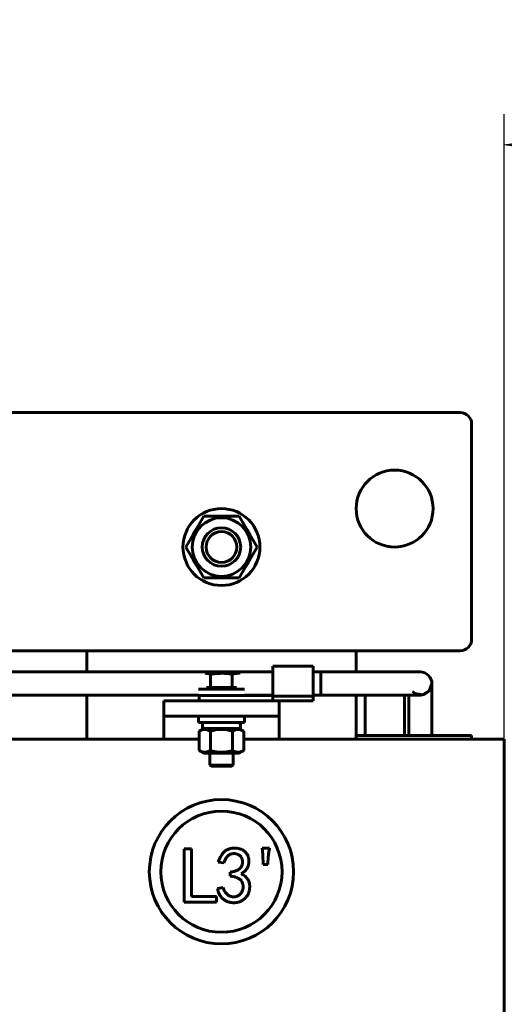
# Model space of a CAD drawing. Header units: millimetres. Extents: x 0 to 297, y 0 to 420.
# Tile 6 of 12: x 191 to 222, y 155 to 219. Entities that reach past the tile are written whole.
import ezdxf

# ---------------------------------------------------------------- set-up
doc = ezdxf.new("R2010")
doc.units = ezdxf.units.MM
doc.linetypes.add('K5LT_BASIC', pattern=[0])
doc.linetypes.add('K5LT_THIN', pattern=[0])
doc.layers.add('Системный слой', color=7, linetype='Continuous')
doc.styles.add('KDIMTEXTSTYLE', font='GOST_AU.SHX', dxfattribs={"width": 0.96, "oblique": 15, "height": 5})
doc.dimstyles.new('KDIMSTYLE (0.25)', dxfattribs={"dimtxt": 5, "dimasz": 1, "dimexe": 2, "dimexo": 0, "dimgap": 1, "dimtad": 1, "dimlfac": 4, "dimtxsty": 'KDIMTEXTSTYLE', "dimsah": 1, "dimcen": 0, "dimdle": 1, "dimadec": 0, "dimazin": 0, "dimtfac": 0.667, "dimtmove": 0, "dimatfit": 3, "dimfxl": 1, "dimtvp": 1, "dimtolj": 1, "dimtzin": 0, "dimarcsym": 0})

# ---------------------------------------------------------------- blocks, each defined once
blk = doc.blocks.new('U5')
at = {"layer": 'Системный слой', "color": 150, "linetype": 'K5LT_BASIC', "lineweight": 60, "true_color": 0x0080ff}
for start, end in [(83.61075, 96.38925), (143.61075, 156.38925), (23.61075, 36.38925), (203.61075, 216.38925), (323.61075, 336.38925), (263.61075, 276.38925)]:
    blk.add_arc((203.67, 184.568), 2.013, start, end, dxfattribs=at)
blk = doc.blocks.new('U7')
at = {"layer": 'Системный слой', "color": 150, "linetype": 'K5LT_BASIC', "lineweight": 60, "true_color": 0x0080ff}
for p, q in [((202.92, 170.393), (203.67, 170.393)), ((203.67, 170.393), (204.42, 170.393))]:
    blk.add_line(p, q, dxfattribs=at)
blk = doc.blocks.new('U8')
at = {"layer": 'Системный слой', "color": 150, "linetype": 'K5LT_BASIC', "lineweight": 60, "true_color": 0x0080ff}
for p, q in [((203.67, 170.318), (202.995, 170.318)), ((204.345, 170.318), (203.67, 170.318))]:
    blk.add_line(p, q, dxfattribs=at)
blk = doc.blocks.new('U14')
at = {"layer": 'Системный слой', "color": 150, "linetype": 'K5LT_BASIC', "lineweight": 60, "true_color": 0x0080ff}
blk.add_line((219.17, 193.318), (188.67, 193.318), dxfattribs=at)
blk = doc.blocks.new('U15')
at = {"layer": 'Системный слой', "color": 150, "linetype": 'K5LT_BASIC', "lineweight": 60, "true_color": 0x0080ff}
blk.add_line((184.92, 177.818), (219.17, 177.818), dxfattribs=at)
blk = doc.blocks.new('U17')
at = {"layer": 'Системный слой', "color": 150, "linetype": 'K5LT_BASIC', "lineweight": 60, "true_color": 0x0080ff}
for p, q in [((169.632, 176.443), (207.007, 176.443)), ((209.632, 176.443), (212.244, 176.443)), ((214.814, 176.443), (214.814, 176.443))]:
    blk.add_line(p, q, dxfattribs=at)
blk = doc.blocks.new('U18')
at = {"layer": 'Системный слой', "color": 150, "linetype": 'K5LT_BASIC', "lineweight": 60, "true_color": 0x0080ff}
for p, q in [((169.632, 174.943), (202.17, 174.943)), ((205.17, 174.943), (207.007, 174.943)), ((209.632, 174.943), (212.245, 174.943))]:
    blk.add_line(p, q, dxfattribs=at)
blk = doc.blocks.new('U19')
at = {"layer": 'Системный слой', "color": 150, "linetype": 'K5LT_BASIC', "lineweight": 60, "true_color": 0x0080ff}
for p, q in [((215.844, 174.943), (215.844, 172.318)), ((182.42, 163.693), (182.045, 163.693)), ((185.295, 163.693), (184.92, 163.693))]:
    blk.add_line(p, q, dxfattribs=at)
blk = doc.blocks.new('U20')
at = {"layer": 'Системный слой', "color": 150, "linetype": 'K5LT_BASIC', "lineweight": 60, "true_color": 0x0080ff}
for p, q in [((217.344, 175.693), (217.156, 175.214)), ((216.249, 175.036), (216.072, 175.171)), ((216.735, 174.959), (216.249, 175.036)), ((217.156, 175.214), (216.735, 174.959))]:
    blk.add_line(p, q, dxfattribs=at)
blk = doc.blocks.new('U21')
at = {"layer": 'Системный слой', "color": 150, "linetype": 'K5LT_BASIC', "lineweight": 60, "true_color": 0x0080ff}
for p, q in [((217.344, 175.693), (217.344, 175.693)), ((217.344, 175.691), (217.344, 172.318)), ((182.42, 162.193), (182.045, 162.193)), ((185.295, 162.193), (184.92, 162.193))]:
    blk.add_line(p, q, dxfattribs=at)
blk = doc.blocks.new('U33')
at = {"layer": 'Системный слой', "color": 150, "linetype": 'K5LT_BASIC', "lineweight": 60, "true_color": 0x0080ff}
for p, q in [((212.42, 176.443), (212.42, 177.818)), ((212.42, 172.068), (212.42, 174.943)), ((212.42, 113.818), (212.42, 119.568))]:
    blk.add_line(p, q, dxfattribs=at)
blk = doc.blocks.new('U34')
at = {"layer": 'Системный слой', "color": 150, "linetype": 'K5LT_BASIC', "lineweight": 60, "true_color": 0x0080ff}
for p, q in [((194.92, 177.818), (194.92, 176.443)), ((194.92, 174.943), (194.92, 172.068)), ((194.92, 119.568), (194.92, 113.818))]:
    blk.add_line(p, q, dxfattribs=at)
blk = doc.blocks.new('U53')
at = {"layer": 'Системный слой', "color": 150, "linetype": 'K5LT_BASIC', "lineweight": 60, "true_color": 0x0080ff}
for p, q in [((169.632, 174.943), (202.17, 174.943)), ((205.17, 174.943), (207.007, 174.943)), ((209.632, 174.943), (211.645, 174.943))]:
    blk.add_line(p, q, dxfattribs=at)
blk = doc.blocks.new('U55')
at = {"layer": 'Системный слой', "color": 150, "linetype": 'K5LT_BASIC', "lineweight": 60, "true_color": 0x0080ff}
blk.add_line((212.996, 174.943), (212.996, 172.318), dxfattribs=at)
blk = doc.blocks.new('U56')
at = {"layer": 'Системный слой', "color": 150, "linetype": 'K5LT_BASIC', "lineweight": 60, "true_color": 0x0080ff}
for p, q in [((169.632, 176.443), (207.007, 176.443)), ((209.632, 176.443), (211.816, 176.443))]:
    blk.add_line(p, q, dxfattribs=at)
blk = doc.blocks.new('U65')
at = {"layer": 'Системный слой', "color": 150, "linetype": 'K5LT_BASIC', "lineweight": 60, "true_color": 0x0080ff}
for p, q in [((193.045, 172.068), (202.226, 172.068)), ((205.113, 172.068), (214.295, 172.068))]:
    blk.add_line(p, q, dxfattribs=at)
blk = doc.blocks.new('U70')
at = {"layer": 'Системный слой', "color": 150, "linetype": 'K5LT_BASIC', "lineweight": 60, "true_color": 0x0080ff}
blk.add_line((212.42, 172.318), (219.92, 172.318), dxfattribs=at)
blk = doc.blocks.new('KDIMARROW_01')
at = {"layer": 'Системный слой'}
blk.add_hatch(color=0, dxfattribs=at).paths.add_polyline_path([(-5, -0.658), (0, 0), (-5, 0.658), (-4.5, 0)])
at = {"layer": 'Системный слой', "color": 0, "linetype": 'K5LT_THIN', "lineweight": 18}
for p, q in [((-4.5, 0), (-5, 0.658)), ((-5, 0.658), (0, 0)), ((0, 0), (-5, -0.658)), ((-5, -0.658), (-4.5, 0)), ((0, 0), (-1, 0))]:
    blk.add_line(p, q, dxfattribs=at)

msp = doc.modelspace()

# ---------------------------------------------------------------- linework, layer by layer
at = {"layer": 'Системный слой', "color": 150, "linetype": 'K5LT_BASIC', "lineweight": 60, "true_color": 0x0080ff}
for p, q in [((219.9197, 178.5683), (219.9197, 192.5683)), ((202.515, 186.5683), (201.3603, 184.5683)), ((204.8244, 186.5683), (202.515, 186.5683)), ((205.9791, 184.5683), (204.8244, 186.5683)), ((201.3603, 184.5683), (202.515, 182.5683)), ((204.8244, 182.5683), (205.9791, 184.5683)), ((202.515, 182.5683), (204.8244, 182.5683)), ((207.0068, 174.8779), (207.0068, 176.8183)), ((207.0068, 176.8183), (209.6318, 176.8183)), ((209.6318, 174.8779), (209.6318, 176.8183)), ((202.611, 176.3558), (203.6697, 176.3558)), ((202.9639, 175.4433), (202.9639, 176.287)), ((203.6697, 176.3558), (204.7284, 176.3558)), ((204.3755, 175.4433), (204.3755, 176.287)), ((204.7284, 176.3558), (204.8922, 176.3558)), ((209.6318, 176.4433), (216.5939, 176.4433)), ((209.6318, 176.4433), (210.1318, 176.4433)), ((210.1318, 176.4433), (210.1318, 174.9433)), ((213.7434, 176.4433), (213.746, 176.4433)), ((213.746, 176.4433), (213.7485, 176.4433)), ((214.8136, 176.4433), (214.8162, 176.4433)), ((214.8138, 176.4433), (214.8162, 176.4433)), ((214.8162, 176.4433), (214.8187, 176.4433)), ((216.5914, 176.4433), (216.5939, 176.4433)), ((202.9639, 175.4433), (202.6986, 175.4433)), ((203.4944, 175.4433), (202.9639, 175.4433)), ((204.3755, 175.4433), (203.845, 175.4433)), ((204.6408, 175.4433), (204.3755, 175.4433)), ((217.3439, 175.6933), (217.3439, 175.6933)), ((202.1697, 175.3183), (205.1697, 175.3183)), ((202.1697, 174.9183), (202.1697, 174.9433)), ((202.1697, 174.9183), (204.344, 174.9183)), ((202.2169, 174.9183), (202.2169, 174.5683)), ((204.344, 174.9183), (207.0068, 174.9183)), ((205.1697, 174.9183), (205.1697, 174.9433)), ((207.0068, 174.8779), (209.6318, 174.8779)), ((207.0068, 174.8779), (207.0068, 174.5683)), ((216.5939, 174.9433), (209.6318, 174.9433)), ((209.6318, 174.9433), (210.1318, 174.9433)), ((209.6318, 174.8779), (209.6318, 174.5683)), ((215.5662, 174.9433), (215.5662, 172.3183)), ((216.5939, 174.9433), (216.5939, 174.9433)), ((199.9197, 173.5683), (199.9197, 174.5683)), ((199.9197, 174.5683), (207.4197, 174.5683)), ((207.4197, 174.5683), (209.6318, 174.5683)), ((207.4197, 173.5683), (207.4197, 174.5683)), ((199.9197, 172.0683), (199.9197, 173.5683)), ((199.9197, 173.5683), (207.4197, 173.5683)), ((202.1697, 173.5683), (202.1697, 173.1683)), ((205.1697, 173.5683), (205.1697, 173.1683)), ((207.4197, 172.0683), (207.4197, 173.5683)), ((205.1697, 173.1683), (202.1697, 173.1683)), ((202.4347, 173.1683), (202.4347, 172.7683)), ((204.9047, 173.1683), (204.8993, 172.9683)), ((202.5134, 172.7683), (202.2263, 172.6026)), ((202.2263, 171.3341), (202.2263, 172.6026)), ((204.9047, 172.7683), (202.4347, 172.7683)), ((202.948, 171.3341), (202.948, 172.6026)), ((204.3914, 171.3341), (204.3914, 172.6026)), ((204.8259, 172.7683), (205.1131, 172.6026)), ((205.1131, 171.3341), (205.1131, 172.6026)), ((219.9197, 172.3183), (219.9197, 172.0683)), ((185.2947, 172.0683), (193.0447, 172.0683)), ((214.2947, 172.0683), (222.0447, 172.0683)), ((222.0447, 172.0683), (222.0447, 119.5683)), ((202.5134, 171.1683), (202.2263, 171.3341)), ((204.8259, 171.1683), (202.5134, 171.1683)), ((202.9197, 170.3933), (202.9197, 171.1683)), ((204.4197, 170.3933), (204.4197, 171.1683)), ((204.8259, 171.1683), (205.1131, 171.3341)), ((202.9947, 170.3183), (202.9197, 170.3933)), ((204.3447, 170.3183), (204.4197, 170.3933)), ((201.247, 164.938), (201.7133, 164.938)), ((201.247, 161.4708), (201.247, 164.938)), ((201.7133, 164.938), (201.7133, 161.856)), ((206.3485, 164.573), (206.3079, 164.9785)), ((206.3079, 164.9785), (206.7945, 164.9785)), ((206.3687, 163.9242), (206.3485, 164.573)), ((203.818, 164.0256), (203.453, 164.0864)), ((206.6729, 163.9242), (206.3687, 163.9242)), ((206.7134, 164.4514), (206.6729, 163.9242)), ((204.2438, 163.174), (204.2438, 163.4376)), ((203.4125, 162.3629), (203.7774, 162.4237)), ((203.3557, 161.4708), (201.247, 161.4708)), ((201.7133, 161.856), (203.3557, 161.856)), ((203.3557, 161.856), (203.3557, 161.4708))]:
    msp.add_line(p, q, dxfattribs=at)
for centre, radius in [((214.9197, 187.0683), 2.5), ((203.6697, 184.5683), 2.5), ((203.6697, 184.5683), 1.9062), ((203.6697, 184.5683), 1.25), ((203.6697, 184.5683), 1), ((203.6691, 163.4571), 4.6875), ((203.6691, 163.4571), 3.9375)]:
    msp.add_circle(centre, radius, dxfattribs=at)
for centre, start, end in [((219.1697, 192.5683), 0, 90), ((219.1697, 178.5683), 270, 0)]:
    msp.add_arc(centre, 0.75, start, end, dxfattribs=at)
for points in [[(202.611, 176.3558), (202.7286, 176.3558), (202.8463, 176.3298), (202.9639, 176.287)], [(203.6697, 176.3558), (203.9055, 176.3558), (204.1409, 176.3297), (204.3755, 176.287)], [(204.3755, 176.287), (204.4931, 176.3298), (204.6108, 176.3558), (204.7284, 176.3558)], [(216.5939, 176.4433), (216.9865, 176.4433), (217.3438, 176.0861), (217.3439, 175.6935)], [(203.845, 175.4433), (203.7866, 175.4351), (203.7282, 175.4308), (203.6697, 175.4308)]]:
    msp.add_open_spline(points, degree=3, dxfattribs=at)
for points, knots in [([(202.9639, 176.287), (203.0808, 176.3083), (203.1989, 176.3258), (203.4345, 176.3496), (203.5522, 176.3558), (203.6697, 176.3558)], [0.004802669, 0.004802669, 0.004802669, 0.004802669, 0.006225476, 0.006225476, 0.0076482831, 0.0076482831, 0.0076482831, 0.0076482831]), ([(216.5943, 176.4433), (216.9868, 176.4431), (217.3439, 176.0859), (217.3439, 175.3007), (216.9867, 174.9435), (216.5941, 174.9433)], [0, 0, 0, 0, 0.4999684, 0.4999684, 1, 1, 1, 1]), ([(203.6697, 175.4308), (203.6624, 175.4308), (203.6478, 175.431), (203.6258, 175.4316), (203.6076, 175.4324), (203.593, 175.4332), (203.5821, 175.434), (203.5711, 175.4348), (203.5564, 175.436), (203.538, 175.4378), (203.5161, 175.4404), (203.5016, 175.4423), (203.4944, 175.4433)], [0, 0, 0, 0, 0.125, 0.25, 0.375, 0.4375, 0.5, 0.5625, 0.625, 0.75, 0.875, 1, 1, 1, 1]), ([(202.2263, 172.6026), (202.3442, 172.6706), (202.4638, 172.7141), (202.6172, 172.7143), (202.648, 172.7116), (202.7089, 172.7015), (202.7392, 172.6939), (202.8295, 172.6647), (202.889, 172.6366), (202.948, 172.6026)], [0.0000002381, 0.0000002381, 0.0000002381, 0.0000002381, 0.0029156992, 0.0029156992, 0.0036445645, 0.0036445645, 0.0043734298, 0.0043734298, 0.0058311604, 0.0058311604, 0.0058311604, 0.0058311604]), ([(202.948, 172.6026), (203.0647, 172.6362), (203.1829, 172.6643), (203.4239, 172.7034), (203.5475, 172.7142), (203.7915, 172.7142), (203.9127, 172.7038), (204.1537, 172.6649), (204.274, 172.6365), (204.3914, 172.6026)], [0.0021519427, 0.0021519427, 0.0021519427, 0.0021519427, 0.0036088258, 0.0036088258, 0.005065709, 0.005065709, 0.0065225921, 0.0065225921, 0.0079794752, 0.0079794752, 0.0079794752, 0.0079794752]), ([(204.3914, 172.6026), (204.5092, 172.6706), (204.6288, 172.7141), (204.7822, 172.7143), (204.813, 172.7116), (204.874, 172.7015), (204.9043, 172.6939), (204.9946, 172.6647), (205.0541, 172.6366), (205.1131, 172.6026)], [0.0000002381, 0.0000002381, 0.0000002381, 0.0000002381, 0.0029156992, 0.0029156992, 0.0036445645, 0.0036445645, 0.0043734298, 0.0043734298, 0.0058311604, 0.0058311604, 0.0058311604, 0.0058311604]), ([(202.948, 171.3341), (202.9019, 171.3075), (202.8252, 171.2695), (202.7287, 171.2391), (202.6658, 171.2274), (202.6205, 171.223), (202.5812, 171.222), (202.5419, 171.2239), (202.4948, 171.2295), (202.4372, 171.2417), (202.3446, 171.2718), (202.2736, 171.3068), (202.2263, 171.3341)], [0, 0, 0, 0, 2.545669, 4.2031335, 5.2291613, 5.9210753, 6.6150961, 7.3101069, 8.001031, 9.1183295, 10.3926858, 13, 13, 13, 13]), ([(204.3914, 171.3341), (204.3807, 171.331), (204.3591, 171.3249), (204.3264, 171.316), (204.2936, 171.3073), (204.2498, 171.2962), (204.1948, 171.2833), (204.1382, 171.2713), (204.0915, 171.2624), (204.0545, 171.2558), (204.0174, 171.2498), (203.9446, 171.2391), (203.8686, 171.2308), (203.7901, 171.2257), (203.7447, 171.2236), (203.6992, 171.2225), (203.6557, 171.2224), (203.6139, 171.2231), (203.5738, 171.2245), (203.5336, 171.2266), (203.4937, 171.2295), (203.4539, 171.233), (203.4139, 171.2373), (203.374, 171.2423), (203.3344, 171.2479), (203.2951, 171.2541), (203.2558, 171.2609), (203.2166, 171.2683), (203.1713, 171.2776), (203.1198, 171.289), (203.0623, 171.303), (203.0049, 171.318), (202.9669, 171.3287), (202.948, 171.3341)], [0.0051170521, 0.0051170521, 0.0051170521, 0.0051170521, 0.0052514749, 0.0053858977, 0.0055203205, 0.0056547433, 0.0059235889, 0.0061924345, 0.0063420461, 0.0064916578, 0.0066412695, 0.0067908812, 0.0073740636, 0.0075557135, 0.0077373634, 0.0079190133, 0.0081006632, 0.0082597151, 0.008418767, 0.0085778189, 0.0087368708, 0.0088959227, 0.0090549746, 0.0092140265, 0.0093730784, 0.0095321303, 0.0096911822, 0.0098502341, 0.010009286, 0.010246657, 0.010484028, 0.010721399, 0.0109587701, 0.0109587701, 0.0109587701, 0.0109587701]), ([(205.1131, 171.3341), (205.0669, 171.3075), (204.9903, 171.2695), (204.8938, 171.2391), (204.8309, 171.2274), (204.7855, 171.223), (204.7463, 171.222), (204.707, 171.2239), (204.6598, 171.2295), (204.6022, 171.2417), (204.5097, 171.2718), (204.4386, 171.3068), (204.3914, 171.3341)], [0, 0, 0, 0, 2.545669, 4.2031335, 5.2291613, 5.9210753, 6.6150961, 7.3101069, 8.001031, 9.1183295, 10.3926858, 13, 13, 13, 13]), ([(203.453, 164.0864), (203.4743, 164.1451), (203.5158, 164.2596), (203.5932, 164.4205), (203.6831, 164.5655), (203.7674, 164.6749), (203.8415, 164.7535), (203.9028, 164.8042), (203.9679, 164.8503), (204.0384, 164.8888), (204.1134, 164.9217), (204.1933, 164.9468), (204.2777, 164.9664), (204.3656, 164.9796), (204.4542, 164.9867), (204.5412, 164.9895), (204.6254, 164.9851), (204.7071, 164.9777), (204.7856, 164.963), (204.8613, 164.9437), (204.9338, 164.9178), (205.004, 164.8882), (205.0695, 164.8528), (205.1312, 164.814), (205.1865, 164.769), (205.2384, 164.7214), (205.2831, 164.6673), (205.3243, 164.6099), (205.3602, 164.5479), (205.39, 164.4815), (205.4148, 164.4128), (205.4335, 164.3416), (205.4473, 164.2691), (205.4539, 164.1947), (205.4546, 164.1191), (205.4492, 164.0418), (205.4378, 163.963), (205.4209, 163.883), (205.3966, 163.803), (205.3615, 163.7252), (205.317, 163.65), (205.2631, 163.5774), (205.1998, 163.5074), (205.1263, 163.4408), (205.0443, 163.3756), (204.9843, 163.3362), (204.9535, 163.3159)], [0, 0, 0, 0, 0.0474644, 0.0924887, 0.135475, 0.1769674, 0.1972903, 0.2174162, 0.2373714, 0.2578142, 0.2783543, 0.2995383, 0.3214187, 0.3441338, 0.3670489, 0.3889408, 0.4102756, 0.4311237, 0.4512424, 0.4709051, 0.4904653, 0.5097307, 0.5287159, 0.5470332, 0.5650435, 0.5828138, 0.6005035, 0.6182453, 0.6364913, 0.6548865, 0.6734863, 0.6919963, 0.7107705, 0.7294984, 0.7487196, 0.7681758, 0.7883602, 0.8091874, 0.8303141, 0.8517809, 0.8738761, 0.8965984, 0.9204467, 0.9454984, 0.97192, 1, 1, 1, 1]), ([(204.2438, 163.4376), (204.2782, 163.4411), (204.3447, 163.4479), (204.4403, 163.4658), (204.5288, 163.4861), (204.6099, 163.5119), (204.6838, 163.5419), (204.7508, 163.5759), (204.8101, 163.6155), (204.8621, 163.6592), (204.9076, 163.7067), (204.946, 163.758), (204.978, 163.8125), (205.003, 163.8708), (205.0206, 163.9327), (205.0332, 163.9978), (205.0369, 164.0663), (205.0356, 164.1369), (205.0281, 164.2068), (205.012, 164.273), (204.9893, 164.3343), (204.9604, 164.3912), (204.9227, 164.4419), (204.879, 164.4881), (204.8282, 164.5288), (204.7713, 164.5638), (204.7104, 164.5924), (204.648, 164.6157), (204.5843, 164.6296), (204.5199, 164.6372), (204.4543, 164.6384), (204.388, 164.6302), (204.3205, 164.6159), (204.2525, 164.5944), (204.1848, 164.5641), (204.1214, 164.5203), (204.062, 164.4653), (204.0048, 164.4002), (203.9532, 164.3222), (203.9033, 164.234), (203.8573, 164.1343), (203.8315, 164.0628), (203.818, 164.0256)], [0, 0, 0, 0, 0.0346279, 0.0670302, 0.097477, 0.1256632, 0.1522368, 0.1773884, 0.2009232, 0.2235527, 0.2453943, 0.2667337, 0.2876601, 0.3086917, 0.3301416, 0.3521026, 0.3749979, 0.3988532, 0.4228625, 0.4453314, 0.4670165, 0.488239, 0.5090779, 0.5302096, 0.5518132, 0.5742469, 0.597043, 0.6191997, 0.6408208, 0.6623075, 0.6841505, 0.7063853, 0.7292324, 0.7532102, 0.7778108, 0.803296, 0.8301304, 0.8587779, 0.8900428, 0.9237671, 0.9602734, 1, 1, 1, 1]), ([(206.7945, 164.9785), (206.7762, 164.8909), (206.7396, 164.7167), (206.7221, 164.5395), (206.7134, 164.4514)], [0, 0, 0, 0, 0.5027795, 1, 1, 1, 1]), ([(204.9535, 163.3159), (204.9988, 163.2945), (205.0875, 163.2525), (205.2061, 163.1676), (205.3079, 163.0674), (205.3784, 162.9716), (205.426, 162.888), (205.4543, 162.8193), (205.476, 162.746), (205.4916, 162.6683), (205.5016, 162.586), (205.5041, 162.4988), (205.5012, 162.4068), (205.4914, 162.3117), (205.4757, 162.2162), (205.4506, 162.1243), (205.4185, 162.037), (205.3783, 161.954), (205.3297, 161.8762), (205.2723, 161.8037), (205.2087, 161.7348), (205.1366, 161.6725), (205.0602, 161.6158), (204.9799, 161.5667), (204.8974, 161.5252), (204.8122, 161.492), (204.7243, 161.4671), (204.6341, 161.45), (204.5412, 161.4399), (204.4467, 161.4388), (204.3525, 161.4445), (204.2608, 161.4585), (204.1718, 161.4773), (204.0864, 161.5051), (204.0037, 161.5384), (203.9249, 161.5802), (203.8489, 161.6279), (203.7765, 161.6822), (203.7086, 161.7439), (203.6469, 161.8127), (203.5908, 161.8877), (203.5434, 161.9705), (203.4996, 162.0586), (203.4644, 162.1543), (203.4336, 162.2559), (203.4196, 162.3267), (203.4125, 162.3629)], [0, 0, 0, 0, 0.0353833, 0.0692705, 0.1025623, 0.13598, 0.1530165, 0.1704708, 0.18839, 0.2069955, 0.2264245, 0.246968, 0.2685728, 0.2915207, 0.3145081, 0.3368773, 0.3587738, 0.3802259, 0.4019327, 0.4234948, 0.4455346, 0.4681122, 0.4907681, 0.5127759, 0.5345433, 0.5560063, 0.5773522, 0.5989781, 0.6208696, 0.6433506, 0.6656967, 0.6875237, 0.70891, 0.7299007, 0.7509362, 0.7719157, 0.7928347, 0.8143218, 0.8358715, 0.8575523, 0.8795708, 0.9019429, 0.9249779, 0.949008, 0.973929, 1, 1, 1, 1]), ([(203.7774, 162.4237), (203.7918, 162.3812), (203.8201, 162.2977), (203.8811, 162.1824), (203.9541, 162.0783), (204.0241, 162.0004), (204.0874, 161.9472), (204.1373, 161.9124), (204.1898, 161.8825), (204.2463, 161.8606), (204.3047, 161.8417), (204.3666, 161.8311), (204.4309, 161.8251), (204.497, 161.824), (204.5629, 161.8301), (204.6266, 161.8421), (204.6869, 161.8599), (204.7438, 161.8848), (204.7963, 161.917), (204.8466, 161.9536), (204.8926, 161.9977), (204.934, 162.0478), (204.9714, 162.1016), (205.0037, 162.1578), (205.0304, 162.216), (205.0503, 162.2763), (205.0659, 162.3383), (205.0744, 162.4022), (205.0785, 162.468), (205.0758, 162.5348), (205.069, 162.6008), (205.0551, 162.6638), (205.0364, 162.7228), (205.0133, 162.7789), (204.983, 162.8302), (204.9482, 162.8781), (204.9081, 162.9222), (204.8617, 162.962), (204.8094, 162.9991), (204.7502, 163.0333), (204.6832, 163.0633), (204.6098, 163.0923), (204.5285, 163.1166), (204.4403, 163.1391), (204.3446, 163.1587), (204.2781, 163.1688), (204.2438, 163.174)], [0, 0, 0, 0, 0.0421545, 0.0827972, 0.1221768, 0.1614951, 0.1808753, 0.1998131, 0.218676, 0.2374728, 0.2566836, 0.2763067, 0.2964043, 0.3173563, 0.3383914, 0.3585206, 0.3781819, 0.3974704, 0.416687, 0.4360372, 0.4558515, 0.476407, 0.4970419, 0.5173929, 0.5373034, 0.5571791, 0.5770478, 0.5972554, 0.617769, 0.6389669, 0.6600494, 0.6800419, 0.6995475, 0.7182171, 0.7369917, 0.7553545, 0.7738496, 0.792872, 0.8127936, 0.8339915, 0.8570584, 0.8818013, 0.9081599, 0.9368209, 0.9673369, 1, 1, 1, 1])]:
    msp.add_open_spline(points, degree=3, knots=knots, dxfattribs=at)
msp.add_rational_spline([(204.9047, 172.7683), (204.9047, 172.9027), (204.8974, 173.0364), (204.8829, 173.1683)], [1, 0.997053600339, 0.997053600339, 1], degree=3, dxfattribs=at)

# ---------------------------------------------------------------- block references
at = {"layer": 'Системный слой'}
for name in ['U14', 'U5', 'U15', 'U34', 'U33', 'U56', 'U17', 'U21', 'U20', 'U53', 'U55', 'U18', 'U19', 'U70', 'U65', 'U7', 'U8']:
    msp.add_blockref(name, (0, 0), dxfattribs=at)

# ---------------------------------------------------------------- dimensions: what is measured, and where the dimension line sits
at = {"layer": 'Системный слой', "color": 7}
msp.add_linear_dim(base=(105.2947, 210.7183), p1=(222.0447, 172.0683), p2=(105.2947, 172.0683), location=(163.6697, 210.7183), text='\\H5.0;\\W0.965;\\Q15;\\H5.0;\\W0.965;\\Q15;\\Q15;Ш', dimstyle='KDIMSTYLE (0.25)', override={"dimexo": 0, "dimblk1": 'KDIMARROW_01', "dimblk2": 'KDIMARROW_01', "dimse1": 0, "dimse2": 0, "dimclrt": 7, "dimtolj": 1}, dxfattribs=at).render()

doc.saveas('drawing.dxf')
